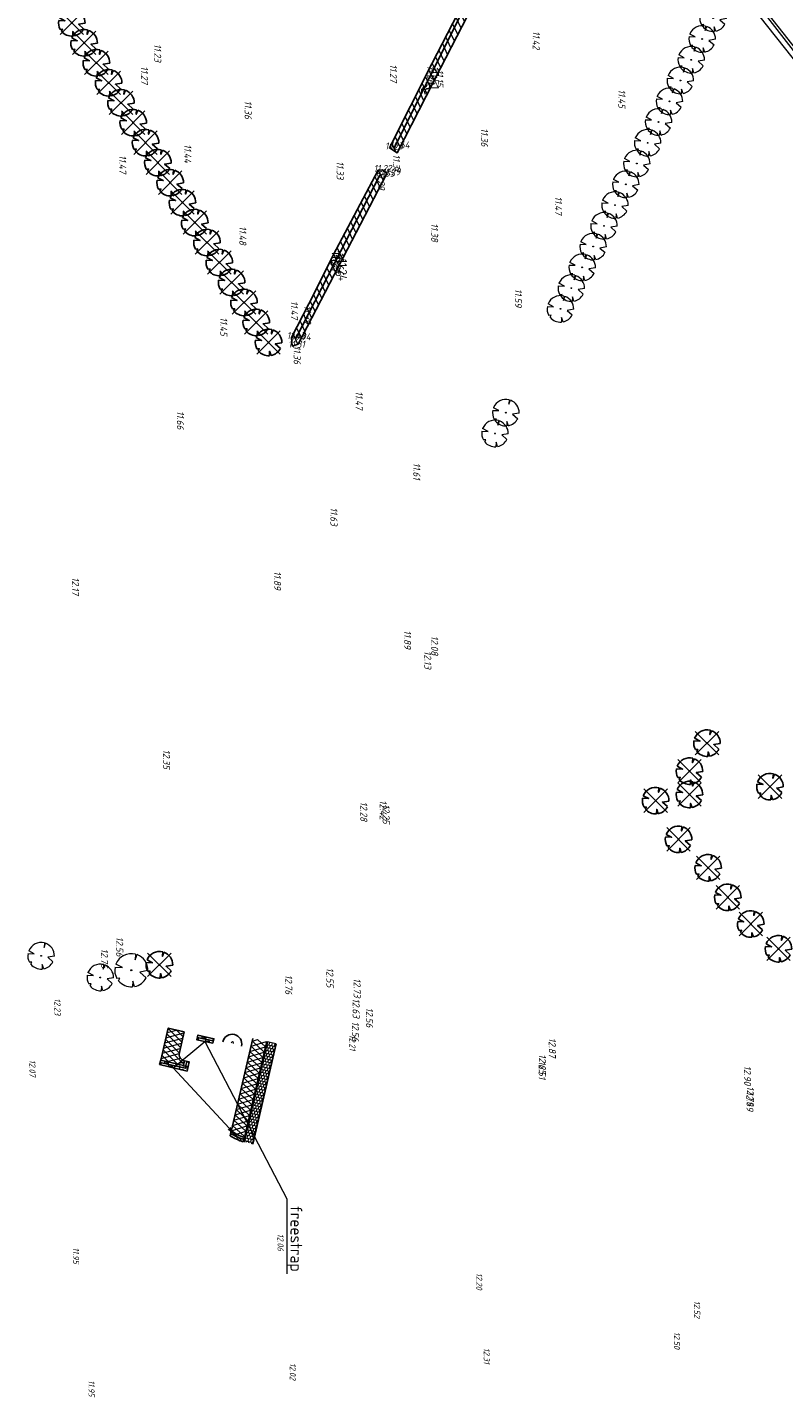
# Model space of a CAD drawing. Header units: metres. Extents: x 232614 to 233692, y 552964 to 554400.
# Tile 4 of 26: x 233063 to 233224, y 553176 to 553469. Entities that reach past the tile are written whole.
import ezdxf
from ezdxf import colors
from ezdxf.entities.mleader import LeaderData, LeaderLine
from ezdxf.math import Vec2, Vec3

# ---------------------------------------------------------------- set-up
doc = ezdxf.new("R2010")
doc.units = ezdxf.units.M
doc.linetypes.add('XX-HIDDEN', pattern=[4, 2, -2])
for name, color, linetype, lineweight, true_color in [('B-WE-GR-BOOM_OP_BASIS_VAN_FOTO-S', 7, 'Continuous', 13, 0x165700), ('B-XX-AL-Hoogtecijfer-T', 7, 'Continuous', 18, 0xb8807a), ('T09_Insteek_sloot', 7, 'Continuous', 13, 0x164c00), ('V-WE-GR-BOOM_OP_BASIS_VAN_FOTO-S', 7, 'Continuous', 25, 0x165700), ('V-WE-GW-WATERGANG_BODEM-G', 7, 'CONTINUOUS-V', 25, 0x007ca5), ('V-WE-GW-WATERGANG_BODEM_BRM-G', 7, 'CONTINUOUS-V', 18, 0x007ca5), ('V-WE-GW-WATERGANG_INSTEEK-G', 7, 'CONTINUOUS-V', 25, 0x004c00), ('V-WE-VH-KANTOPSLUITING_GELEIDEBAND_50X200-G', 20, 'VH-GELEIDEBAND_50X200-V', 25, 0xff3f00), ('V-WE-VH-KANTOPSLUITING_OPSLUITBAND_80X200-G', 150, 'VH-OPSLUITBAND_80X200-V', 25, 0x007fff), ('V-WE-VH-VERHARDING_ASFALT_ROOD_OPBREKEN-A', 7, 'Continuous', 9, 0xff4d4d)]:
    doc.layers.add(name, color=color, linetype=linetype, lineweight=lineweight, true_color=true_color)
for name, color, linetype, lineweight in [('Hoogtecijfer-T-UIT', 2, 'Continuous', 18), ('V-S05_Water-S', 144, 'CONTINUOUS-V', 13), ('V-V05_Kanthalfverh-G', 7, 'CONTINUOUS-V', 25), ('V-WE-AL-T', 7, 'Continuous', 13), ('V-WE-GR-BOOM-G', 1, 'Continuous', 25), ('V-WE-GW-WATERGANG-WERK-A', 252, 'Continuous', 9), ('V-WE-VH-KANTOPSLUITING_VOORKANTBAND-G', 7, 'Continuous', 13), ('V-WE-VH-VERHARDING_ASFALT-G', 7, 'XX-HIDDEN', 13), ('V-WE-VH-VERHARDING_ASFALT_FREESVAK-A', 252, 'Continuous', 9), ('V-WE-VH-VERHARDING_ASFALT_OPBREKEN-G', 7, 'CONTINUOUS-V', 25), ('V-WE-VH-VERHARDING_ASFALT_ZWART_OPBREKEN-A', 252, 'Continuous', 9), ('V-WE-VH-VERHARDING_TEGEL-A', 252, 'Continuous', 9), ('W11_Waterlijn', 142, 'Continuous', 13)]:
    doc.layers.add(name, color=color, linetype=linetype, lineweight=lineweight)
doc.styles.add('NLCS-ISO', font='NLCS-ISO.ttf', dxfattribs={"height": 1.8})
doc.styles.add('NLCS-ISO-ANNOTATIEF-T25', font='NLCS-ISO.ttf', dxfattribs={"height": 2.5})
doc.linetypes.add('CONTINUOUS-V', pattern='A,3.5,[24,NLCS.shx,S=0.5,R=0,X=0,Y=0],3.5', length=7)
doc.linetypes.add('VH-GELEIDEBAND_50X200-V', pattern='A,4,-2,0,-2,2,[24,NLCS.shx,S=1,R=0,X=0,Y=0],2,-2,0,-2', length=16)
doc.linetypes.add('VH-OPSLUITBAND_80X200-V', pattern='A,4,[24,NLCS.shx,S=1,R=0,X=0,Y=0],4,-2,2,-2', length=14)
pattern_1 = [(115, (0, 0), (-1.1328847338, -0.5282728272), [])]

# ---------------------------------------------------------------- blocks, each defined once
blk = doc.blocks.new('S05')
for centre, start, end in [((-0.6, 0.04), 28.0726, 151.9276), ((0.6, 0.68), 208.0726, 331.9276), ((-0.6, -0.68), 28.0726, 151.9276), ((0.6, -0.04), 208.0726, 331.9276)]:
    blk.add_arc(centre, 0.68, start, end)
blk = doc.blocks.new('Q26_BOOM')
at = {"flags": 128}
for points in [[(0.72, 2.74), (0.64, 1.8), (0.97, 2.66)], [(-2.79, 0.5), (-1.48, 0.44), (-2.63, 1.05)], [(-2.19, -1.79), (-1.97, -1.36), (-2.47, -1.39)], [(0.56, -2.78), (0.24, -1.87), (0.2, -2.82)], [(2.83, -0.07), (1.44, -0.31), (2.53, -1.28)]]:
    blk.add_lwpolyline(points, dxfattribs=at)
blk.add_lwpolyline([(2.83, -0.07, 0.321944), (0.97, 2.66, 0.321944)], format="xyb", dxfattribs=at)
blk.add_circle((0, 0), 0.0844)
for start, end in [(75.1844, 158.299), (169.749, 209.4302), (219.2667, 274.1068), (281.3601, 333.2046)]:
    blk.add_arc((0, 0), 2.83, start, end)
blk = doc.blocks.new('V-SGR-BOOM_08')
at = {"ltscale": 20, "flags": 128}
for points in [[(-2.36, 0.43), (-1.25, 0.37), (-2.23, 0.89)], [(0.61, 2.32), (0.54, 1.53), (0.82, 2.25)], [(-1.86, -1.52), (-1.67, -1.15), (-2.09, -1.18)], [(0.47, -2.35), (0.2, -1.59), (0.17, -2.39)], [(2.4, -0.06), (1.22, -0.26), (2.14, -1.08)]]:
    blk.add_lwpolyline(points, dxfattribs=at)
blk.add_lwpolyline([(2.4, -0.06, 0.321944), (0.82, 2.25, 0.321944)], format="xyb", dxfattribs=at)
blk.add_circle((0, 0), 0.07)
at = {"ltscale": 20}
for start, end in [(169.749, 209.4302), (75.1844, 158.299), (219.2667, 274.1068), (281.3601, 333.2046)]:
    blk.add_arc((0, 0), 2.4, start, end, dxfattribs=at)
at = {"layer": 'V-WE-GR-BOOM-G'}
for p, q in [((-2.12, 2.12), (2.12, -2.12)), ((2.12, 2.12), (-2.12, -2.12))]:
    blk.add_line(p, q, dxfattribs=at)

msp = doc.modelspace()

# ---------------------------------------------------------------- hatches: boundary and pattern name
at = {"layer": 'V-WE-GW-WATERGANG-WERK-A'}
h = msp.add_hatch(dxfattribs=at)
h.set_pattern_fill('AGW-WERK_AANVULLEN-SO', color=256, scale=0.25, angle=70, pattern_type=2)
h.set_pattern_definition(pattern_1)
edge = h.paths.add_edge_path()
edge.add_line((233158.6, 553480.01), (233153.03, 553484.2))
edge.add_line((233153.03, 553484.2), (233134.81, 553496.94))
edge.add_line((233134.81, 553496.94), (233132.06, 553498.84))
edge.add_line((233132.06, 553498.84), (233119.96, 553507.53))
edge.add_line((233119.96, 553507.53), (233101.29, 553520.34))
edge.add_line((233101.29, 553520.34), (233099.66, 553520.86))
edge.add_line((233099.66, 553520.86), (233099.26, 553520.7))
edge.add_line((233099.26, 553520.7), (233099.32, 553520.13))
edge.add_line((233099.32, 553520.13), (233100.19, 553518.78))
edge.add_line((233100.19, 553518.78), (233113.57, 553509.27))
edge.add_line((233113.57, 553509.27), (233127.22, 553499.7))
edge.add_line((233127.22, 553499.7), (233131.18, 553497))
edge.add_line((233131.18, 553497), (233133.58, 553495.23))
edge.add_line((233133.58, 553495.23), (233147.69, 553485.34))
edge.add_line((233147.69, 553485.34), (233157.82, 553478.38))
edge.add_line((233157.82, 553478.38), (233148.87, 553460.97))
edge.add_line((233148.87, 553460.97), (233139.85, 553443.07))
edge.add_line((233139.85, 553443.07), (233141.5, 553442.03))
edge.add_line((233141.5, 553442.03), (233150.75, 553460.07))
edge.add_line((233150.75, 553460.07), (233159.96, 553478.06))
edge.add_line((233159.96, 553478.06), (233168.8, 553495.62))
edge.add_line((233168.8, 553495.62), (233177.23, 553511.82))
edge.add_arc((233174.57, 553513.21), 3, 332.4978, 341.6278)
edge.add_line((233177.42, 553512.26), (233177.88, 553513.65))
edge.add_line((233177.88, 553513.65), (233177.32, 553514.53))
edge.add_line((233177.32, 553514.53), (233176.26, 553514.6))
edge.add_line((233176.26, 553514.6), (233171.23, 553504.86))
edge.add_line((233171.23, 553504.86), (233166.08, 553494.61))
edge.add_line((233166.08, 553494.61), (233158.6, 553480.01))
h = msp.add_hatch(dxfattribs=at)
h.set_pattern_fill('AGW-WERK_AANVULLEN-SO', color=256, scale=0.25, angle=70, pattern_type=2)
h.set_pattern_definition(pattern_1)
h.paths.add_polyline_path([(233120.4, 553401.25), (233129.97, 553419.72), (233139.26, 553437.57), (233138.36, 553438.37), (233137.44, 553438.28), (233128.48, 553421.42), (233122.64, 553409.8), (233118.95, 553402.64), (233119.11, 553400.81)])
at = {"layer": 'V-WE-VH-VERHARDING_ASFALT_FREESVAK-A'}
h = msp.add_hatch(dxfattribs=at)
h.set_pattern_fill('AVH-ASFALT_FREESVAK', color=256, scale=0.5, angle=15, pattern_type=2)
h.set_pattern_definition([(271.835, (233106.3019, 553270.7519), (0.805866, -0.755833), [0.78125, -0.78125]), (1.835, (233106.3269, 553269.97105), (0.755833, 0.805866), [0.78125, -0.78125])])
h.paths.add_polyline_path([(233102.42, 553253.15), (233102.19, 553252.17), (233098.77, 553252.93), (233099, 553253.91)])
h = msp.add_hatch(dxfattribs=at)
h.set_pattern_fill('AVH-ASFALT_FREESVAK', color=256, scale=0.5, angle=15, pattern_type=2)
h.set_pattern_definition([(271.835, (233098.3816, 553265.42744), (0.805866, -0.755833), [0.78125, -0.78125]), (1.835, (233098.4066, 553264.6466), (0.755833, 0.805866), [0.78125, -0.78125])])
h.paths.add_polyline_path([(233095.95, 553247.44), (233096.18, 553248.42), (233097.15, 553248.19), (233096.7, 553246.24), (233090.85, 553247.61), (233091.08, 553248.58)])
h = msp.add_hatch(dxfattribs=at)
h.set_pattern_fill('AVH-ASFALT_FREESVAK', color=256, scale=0.5, angle=15, pattern_type=2)
h.set_pattern_definition([(271.835, (233113.6733, 553252.5291), (0.805866, -0.755833), [0.78125, -0.78125]), (1.835, (233113.6983, 553251.74826), (0.755833, 0.805866), [0.78125, -0.78125])])
edge = h.paths.add_edge_path()
edge.add_line((233108.9, 553232.13), (233108.67, 553231.15))
edge.add_arc((233112.27, 553242.6), 12, 237.8694, 252.5338, ccw=False)
edge.add_line((233105.89, 553232.44), (233106.13, 553233.47))
edge.add_arc((233112.27, 553242.6), 11, 236.0694, 252.1419)
at = {"layer": 'V-WE-VH-VERHARDING_ASFALT_ROOD_OPBREKEN-A'}
h = msp.add_hatch(dxfattribs=at)
h.set_pattern_fill('AVH-ASFALT', color=256, pattern_type=2)
h.set_pattern_definition([(316.835, (233113.6733, 553252.5291), (0.6841, 0.729386), []), (16.835, (233113.6733, 553252.5291), (-0.289616, 0.957143), [])])
edge = h.paths.add_edge_path()
edge.add_line((233110.75, 553253.21), (233106.13, 553233.47))
edge.add_arc((233112.27, 553242.6), 11, 236.0694, 252.1419)
edge.add_line((233108.9, 553232.13), (233113.67, 553252.53))
edge.add_line((233113.67, 553252.53), (233110.75, 553253.21))
at = {"layer": 'V-WE-VH-VERHARDING_ASFALT_ZWART_OPBREKEN-A'}
h = msp.add_hatch(dxfattribs=at)
h.set_pattern_fill('AVH-ASFALT', color=256, angle=255, pattern_type=2)
h.set_pattern_definition([(315, (0, 0), (0.7071067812, 0.7071067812), []), (15, (0, 0), (-0.2588190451, 0.9659258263), [])])
edge = h.paths.add_edge_path()
edge.add_line((233096.08, 553254.6), (233092.68, 553255.4))
edge.add_line((233092.68, 553255.4), (233091.08, 553248.58))
edge.add_line((233091.08, 553248.58), (233095.95, 553247.44))
edge.add_line((233095.95, 553247.44), (233096.18, 553248.42))
edge.add_arc((233096.52, 553249.88), 1.5, 166.832, 256.839, ccw=False)
edge.add_line((233095.06, 553250.22), (233096.08, 553254.6))
at = {"layer": 'V-WE-VH-VERHARDING_TEGEL-A'}
h = msp.add_hatch(dxfattribs=at)
h.set_pattern_fill('AVH-TEGEL_300X300_HALFST', color=256, scale=2, pattern_type=2)
h.set_pattern_definition([(256.835, (233113.6733, 553252.5291), (0.1554615, -0.652558), [0.6, -0.6]), (346.835, (233113.6733, 553252.5291), (0.136654, 0.584231), [])])
h.paths.add_polyline_path([(233115.62, 553252.07), (233113.87, 553252.48), (233108.86, 553231.09), (233109.54, 553230.91), (233110.61, 553230.66)])

# ---------------------------------------------------------------- linework, layer by layer
at = {"layer": 'T09_Insteek_sloot'}
msp.add_lwpolyline([(233291.77, 553377.31), (233283.19, 553388.3), (233266.35, 553409.99), (233238.54, 553446.21), (233215.01, 553475.92), (233213.94, 553477.89), (233214.15, 553478.7), (233214.36, 553478.88)], dxfattribs=at)
at = {"layer": 'V-V05_Kanthalfverh-G', "flags": 128}
msp.add_lwpolyline([(233102.19, 553252.17), (233098.77, 553252.93), (233099, 553253.91), (233102.42, 553253.15)], close=True, dxfattribs=at)
for points in [[(233098.89, 553253.42), (233102.3, 553252.66)], [(233091.08, 553248.58), (233090.85, 553247.61), (233096.7, 553246.24), (233097.15, 553248.19), (233096.18, 553248.42)], [(233096.66, 553248.3), (233096.32, 553246.84), (233090.97, 553248.1)]]:
    msp.add_lwpolyline(points, dxfattribs=at)
msp.add_lwpolyline([(233108.67, 553231.15, -0.064073), (233105.89, 553232.44), (233106.13, 553233.47, 0.070245), (233108.9, 553232.13)], format="xyb", close=True, dxfattribs=at)
at = {"layer": 'V-V05_Kanthalfverh-G'}
msp.add_arc((233112.27, 553242.6), 11.5, 237.0111, 252.3464, dxfattribs=at)
at = {"layer": 'V-WE-GW-WATERGANG_BODEM-G', "flags": 128}
for points in [[(233176.97, 553513.71), (233171.62, 553503.32), (233162.91, 553486.3), (233158.95, 553478.79), (233156.51, 553474.26), (233149.59, 553460.54), (233140.99, 553443.31)], [(233137.8, 553437.28), (233129.44, 553420.97), (233119.89, 553402.4)]]:
    msp.add_lwpolyline(points, dxfattribs=at)
at = {"layer": 'V-WE-GW-WATERGANG_BODEM_BRM-G'}
msp.add_arc((233106.36, 553252.2), 0.25, 346.835, 166.835, dxfattribs=at)
at = {"layer": 'V-WE-GW-WATERGANG_INSTEEK-G', "flags": 128}
msp.add_lwpolyline([(233157.82, 553478.38), (233148.87, 553460.97), (233139.85, 553443.07), (233141.5, 553442.03), (233150.75, 553460.07), (233159.96, 553478.06), (233168.8, 553495.62), (233177.07, 553511.5), (233191.85, 553493.2), (233200.2, 553482.79), (233200.59, 553483.09), (233194.3, 553491.05), (233182.06, 553506.38), (233177.52, 553512.56), (233177.88, 553513.65), (233177.32, 553514.53), (233176.26, 553514.6), (233171.23, 553504.86), (233166.08, 553494.61), (233158.6, 553480.01)], dxfattribs=at)
msp.add_lwpolyline([(233120.4, 553401.25), (233129.97, 553419.72), (233139.26, 553437.57), (233138.36, 553438.37), (233137.44, 553438.28), (233128.48, 553421.42), (233122.64, 553409.8), (233118.95, 553402.64), (233119.11, 553400.81)], close=True, dxfattribs=at)
at = {"layer": 'V-WE-GW-WATERGANG_INSTEEK-G'}
msp.add_arc((233106.32, 553252.03), 2.05, 346.9995, 166.6703, dxfattribs=at)
at = {"layer": 'V-WE-VH-KANTOPSLUITING_GELEIDEBAND_50X200-G', "ltscale": 0.5, "flags": 128}
msp.add_lwpolyline([(233113.87, 553252.48), (233108.86, 553231.09)], dxfattribs=at)
at = {"layer": 'V-WE-VH-KANTOPSLUITING_OPSLUITBAND_80X200-G', "ltscale": 0.5, "flags": 128}
msp.add_lwpolyline([(233115.72, 553252.05), (233110.71, 553230.64)], dxfattribs=at)
at = {"layer": 'V-WE-VH-KANTOPSLUITING_VOORKANTBAND-G', "flags": 128}
for points in [[(233113.67, 553252.53), (233108.67, 553231.15)], [(233115.62, 553252.07), (233110.61, 553230.66)]]:
    msp.add_lwpolyline(points, dxfattribs=at)
at = {"layer": 'V-WE-VH-VERHARDING_ASFALT-G', "flags": 128}
msp.add_lwpolyline([(233115.62, 553252.07), (233113.87, 553252.48)], dxfattribs=at)
at = {"layer": 'V-WE-VH-VERHARDING_ASFALT_OPBREKEN-G', "flags": 128}
msp.add_lwpolyline([(233096.08, 553254.6), (233092.68, 553255.4), (233091.08, 553248.58), (233095.95, 553247.44), (233096.18, 553248.42, -0.414249), (233095.06, 553250.22)], format="xyb", close=True, dxfattribs=at)
msp.add_lwpolyline([(233110.75, 553253.21), (233105.89, 553232.44)], dxfattribs=at)
at = {"layer": 'W11_Waterlijn'}
for points in [[(233214.65, 553479.12), (233239.63, 553447.39)], [(233239.15, 553446.91), (233214.36, 553478.88)]]:
    msp.add_lwpolyline(points, dxfattribs=at)

# ---------------------------------------------------------------- block references
at = {"layer": 'B-WE-GR-BOOM_OP_BASIS_VAN_FOTO-S'}
for p in [(233208.84, 553470.71), (233206.52, 553466.28), (233204.19, 553461.85), (233201.87, 553457.43), (233199.54, 553453), (233197.22, 553448.58), (233194.89, 553444.15), (233192.57, 553439.72), (233190.24, 553435.3), (233187.92, 553430.87), (233185.59, 553426.44), (233183.27, 553422.02), (233180.94, 553417.59), (233178.62, 553413.16), (233176.29, 553408.74), (233164.66, 553386.61), (233162.34, 553382.18), (233065.58, 553270.82), (233078.2, 553266.2)]:
    msp.add_blockref('Q26_BOOM', p, dxfattribs=at)
at = {"layer": 'B-WE-GR-BOOM_OP_BASIS_VAN_FOTO-S', "xscale": 1.25, "yscale": 1.25}
msp.add_blockref('Q26_BOOM', (233084.82, 553267.74), dxfattribs=at)
at = {"layer": 'V-S05_Water-S'}
for p, rotation in [((233147.59, 553455.8), 68.36937514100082), ((233128.34, 553418.96), 243.746568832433)]:
    msp.add_blockref('S05', p, dxfattribs=dict(at, rotation=rotation))
at = {"layer": 'V-WE-GR-BOOM_OP_BASIS_VAN_FOTO-S', "xscale": 1.180007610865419, "yscale": 1.180007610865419, "zscale": 1.180007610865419}
for p in [(233072.13, 553469.72), (233074.75, 553465.46), (233077.37, 553461.2), (233079.99, 553456.94), (233082.61, 553452.68), (233085.23, 553448.43), (233087.85, 553444.17), (233090.48, 553439.91), (233093.1, 553435.65), (233095.72, 553431.4), (233098.34, 553427.14), (233100.96, 553422.88), (233103.58, 553418.62), (233106.2, 553414.37), (233108.83, 553410.11), (233111.45, 553405.85), (233114.07, 553401.59), (233207.54, 553316.16), (233203.81, 553310.19), (233220.97, 553306.88), (233196.59, 553303.89), (233203.81, 553305.2), (233201.48, 553295.64), (233207.78, 553289.58), (233211.97, 553283.28), (233216.87, 553277.61), (233222.78, 553272.32), (233090.8, 553268.91)]:
    msp.add_blockref('V-SGR-BOOM_08', p, dxfattribs=at)

# ---------------------------------------------------------------- texts
at = {"layer": 'B-XX-AL-Hoogtecijfer-T', "style": 'NLCS-ISO', "oblique": 13.5}
for s, p in [('11.42', (233170.4, 553467.99)), ('11.23', (233089.69, 553465.22)), ('11.27', (233086.89, 553460.48)), ('11.27', (233139.94, 553460.89)), ('11.20', (233147.92, 553460.62)), ('11.15', (233149.86, 553459.73)), ('11.36', (233108.97, 553453.13)), ('11.45', (233188.66, 553455.51)), ('11.36', (233159.36, 553447.27)), ('11.47', (233082.23, 553441.53)), ('11.44', (233096.12, 553443.85)), ('11.31', (233140.62, 553441.68)), ('11.33', (233128.59, 553440.22)), ('11.29', (233137.39, 553438.03)), ('11.47', (233175.13, 553432.72)), ('11.38', (233148.73, 553427)), ('11.48', (233107.84, 553426.39)), ('11.59', (233166.58, 553413.02)), ('11.47', (233118.82, 553410.44)), ('11.39', (233121.67, 553409.46)), ('11.45', (233103.79, 553406.96)), ('11.36', (233119.43, 553400.88)), ('11.47', (233132.66, 553391.18)), ('11.66', (233094.53, 553386.98)), ('11.61', (233144.93, 553375.93)), ('11.63', (233127.27, 553366.39)), ('12.17', (233072.19, 553351.52)), ('11.89', (233115.25, 553352.82)), ('11.89', (233142.97, 553340.22)), ('12.08', (233148.74, 553339.05)), ('12.13', (233147.27, 553335.82)), ('12.35', (233091.59, 553314.78)), ('12.28', (233133.64, 553303.67)), ('12.42', (233137.78, 553303.99)), ('12.25', (233138.4, 553303.11)), ('12.56', (233081.59, 553274.87)), ('12.76', (233078.37, 553272.33)), ('12.76', (233117.62, 553266.78)), ('12.55', (233126.42, 553268.28)), ('12.73', (233132.22, 553266.03)), ('12.63', (233132.01, 553261.71)), ('12.56', (233134.86, 553259.76)), ('12.56', (233131.87, 553256.79)), ('12.87', (233173.82, 553253.31)), ('12.51', (233171.67, 553248.38)), ('12.65', (233171.73, 553249.84)), ('12.90', (233215.45, 553247.38)), ('12.79', (233216.05, 553242.99)), ('12.69', (233215.96, 553241.9))]:
    msp.add_text(s, height=1.5, rotation=270, dxfattribs=at).set_placement(p)
at = {"layer": 'Hoogtecijfer-T-UIT', "style": 'NLCS-ISO'}
for s, p in [('10.51', (233148.64, 553460.2)), ('11.27', (233127.53, 553421.07)), ('10.66', (233128.39, 553420.61)), ('11.24', (233128.98, 553419.38))]:
    msp.add_text(s, height=1.8, rotation=270, dxfattribs=at).set_placement(p)
at = {"layer": 'Hoogtecijfer-T-UIT', "style": 'NLCS-ISO', "oblique": 13.5}
for s, p in [('11.23', (233138.9, 553442.72)), ('10.64', (233139.92, 553442.94)), ('11.22', (233136.48, 553437.93)), ('10.55', (233136.76, 553436.94)), ('11.29', (233138.29, 553437.22)), ('11.43', (233117.96, 553402.29)), ('10.94', (233118.82, 553402.05)), ('11.31', (233118.24, 553400.46))]:
    msp.add_text(s, height=1.5, dxfattribs=at).set_placement(p)
for s, p in [('12.23', (233068.44, 553261.76)), ('12.21', (233131.32, 553253.99)), ('12.07', (233063.1, 553248.64)), ('12.06', (233115.98, 553211.56)), ('11.95', (233072.39, 553208.65)), ('12.20', (233158.34, 553203.21)), ('12.52', (233204.79, 553197.26)), ('12.50', (233200.5, 553190.63)), ('12.31', (233159.95, 553187.21)), ('12.02', (233118.6, 553183.98)), ('11.95', (233075.69, 553180.34))]:
    msp.add_text(s, height=1.3, rotation=270, dxfattribs=at).set_placement(p)

# ---------------------------------------------------------------- leaders
at = {"layer": 'V-WE-AL-T'}
ml = msp.add_multileader_mtext('Standard', dxfattribs=at)
ml.set_content('freestrap', color=256, style='NLCS-ISO-ANNOTATIEF-T25')
ml.set_leader_properties(color=256, linetype='ByLayer', lineweight=13)
ml.build(insert=Vec2(0, 0))
ml.multileader.update_dxf_attribs({"text_left_attachment_type": 5, "text_right_attachment_type": 5, "dogleg_length": 0.5, "arrow_head_size": 2.5})
ctx = ml.context
ctx.base_point, ctx.char_height, ctx.arrow_head_size, ctx.landing_gap_size, ctx.plane_origin, ctx.plane_x_axis, ctx.plane_y_axis = Vec3(233118, 553218.49), 2.5, 2.5, 0.9, Vec3(233107.36, 553232.2), Vec3(0, -1), Vec3(1, 0)
ctx.left_attachment, ctx.right_attachment = 5, 5
notes = []
notes.append((ctx, [(1, (1, 1, 0), (233118, 553218.99), (0, -1), 0.5, [(2, [(233107.36, 553232.2), (233093.77, 553246.93), (233100.48, 553252.55)], 0, [])])]))
ctx.mtext.insert, ctx.mtext.text_direction, ctx.mtext.rotation, ctx.mtext.flow_direction = Vec3(233121.25, 553217.59), Vec3(0, -1), 4.712389, 5
for ctx, leaders in notes:
    for number, flags, end, landing, length, lines in leaders:
        leader = LeaderData()
        leader.index, (leader.has_last_leader_line, leader.has_dogleg_vector, leader.attachment_direction) = number, flags
        leader.last_leader_point, leader.dogleg_vector, leader.dogleg_length = Vec3(end), Vec3(landing), length
        for number, points, colour, breaks in lines:
            line = LeaderLine()
            line.index, line.vertices, line.color, line.breaks = number, Vec3.list(points), colors.encode_raw_color(colour), breaks
            leader.lines.append(line)
        ctx.leaders.append(leader)

doc.saveas('drawing.dxf')
